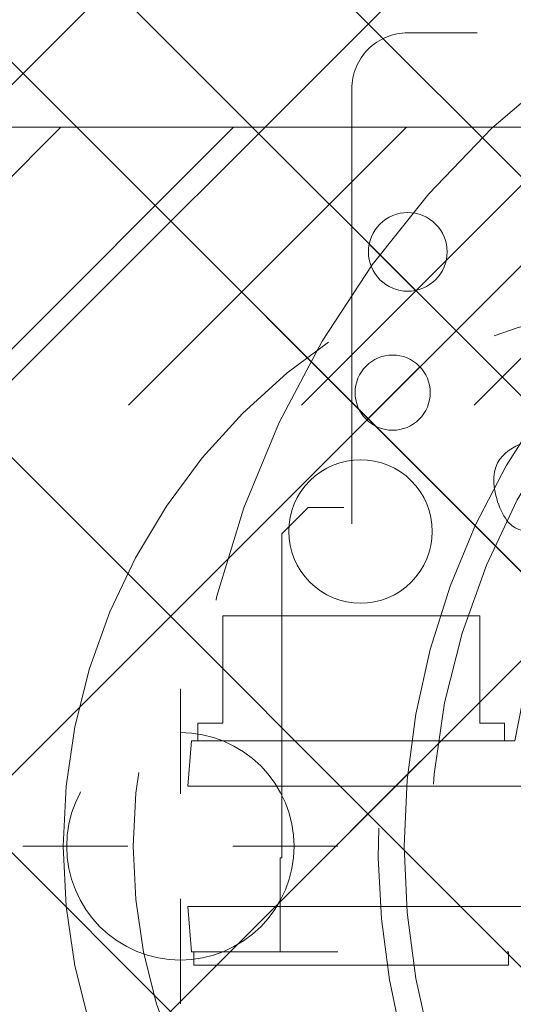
# Model space of a CAD drawing. Header units: inches. Extents: x -463 to -294, y -230 to 12.
# Tile 59 of 68: x -347.98 to -346.87, y 4.81 to 7.02. Entities that reach past the tile are written whole.
import ezdxf

# ---------------------------------------------------------------- set-up
doc = ezdxf.new("R2010")
doc.units = ezdxf.units.IN
doc.header["$LTSCALE"] = 32
doc.header["$MEASUREMENT"] = 0
doc.header["$PDMODE"] = 1
doc.header["$PDSIZE"] = -2
doc.linetypes.add('Dash Style-1', pattern=[0.083328, 0.041656, -0.041672])
for name, color, linetype, lineweight in [('DashLine', 7, 'Dash Style-1', 13), ('DashLineFill', 7, 'Dash Style-1', 13), ('Drawing', 7, 'Continuous', 18), ('Metal-DeskStructure', 7, 'Continuous', 13), ('None', 7, 'Continuous', 18), ('Wood_1-H', 7, 'Continuous', 13)]:
    doc.layers.add(name, color=color, linetype=linetype, lineweight=lineweight)
doc.layers.add('Electrical', color=1, linetype='Dash Style-1', lineweight=15, true_color=0xff0000)
pattern_1 = [(45, (0, 0), (-1.61301565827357, 1.935715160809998), []), (45, (-1.0608, 1.0608), (-0.4723460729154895, 0.4167612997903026), [])]

# ---------------------------------------------------------------- blocks, each defined once
blk = doc.blocks.new('1BRPFY-Leg_Plate (2D)')
at = {"layer": 'DashLineFill', "linetype": 'Continuous', "lineweight": 13}
h = blk.add_hatch(dxfattribs=at)
h.set_pattern_fill('Steel', color=253, style=0, pattern_type=2)
h.set_pattern_definition(pattern_1)
edge = h.paths.add_edge_path()
edge.add_arc((-1.704724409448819, -1.704724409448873), 0.125984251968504, 179.9999999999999, 269.9999999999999)
edge.add_line((-1.704724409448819, -1.830708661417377), (1.704724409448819, -1.830708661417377))
edge.add_arc((1.704724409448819, -1.704724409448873), 0.125984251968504, 270.0000000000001, 360.0000000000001)
edge.add_line((1.830708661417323, -1.704724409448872), (1.830708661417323, 1.704724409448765))
edge.add_arc((1.704724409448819, 1.704724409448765), 0.1259842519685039, 0, 90)
edge.add_line((1.704724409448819, 1.830708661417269), (-1.704724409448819, 1.830708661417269))
edge.add_arc((-1.704724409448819, 1.704724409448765), 0.1259842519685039, 90, 180)
edge.add_line((-1.830708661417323, 1.704724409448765), (-1.830708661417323, -1.704724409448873))
at = {"layer": 'DashLineFill', "flags": 128}
blk.add_lwpolyline([(-1.830708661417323, -1.704724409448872, 0.414213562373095), (-1.704724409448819, -1.830708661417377), (1.704724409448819, -1.830708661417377, 0.414213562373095), (1.830708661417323, -1.704724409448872), (1.830708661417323, 1.704724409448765, 0.414213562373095), (1.704724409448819, 1.830708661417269), (-1.704724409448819, 1.830708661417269, 0.414213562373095), (-1.830708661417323, 1.704724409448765)], format="xyb", close=True, dxfattribs=at)
blk = doc.blocks.new('1BRPX5-Util_Bkt_Sm-F (2D)')
at = {"layer": 'DashLineFill', "linetype": 'Continuous', "lineweight": 13}
h = blk.add_hatch(dxfattribs=at)
h.set_pattern_fill('Steel', color=253, style=0, pattern_type=2)
h.set_pattern_definition(pattern_1)
edge = h.paths.add_edge_path()
edge.add_line((-4.468503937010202, 4.413385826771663), (-3.12992125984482, 4.413385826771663))
edge.add_line((-3.12992125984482, 4.413385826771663), (-3.12992125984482, -1.854330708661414))
edge.add_line((-3.12992125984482, -1.854330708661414), (-4.468503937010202, -1.854330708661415))
edge.add_line((-4.468503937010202, -1.854330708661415), (-4.468503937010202, -1.988188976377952))
edge.add_line((-4.468503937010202, -1.988188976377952), (-2.421259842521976, -1.988188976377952))
edge.add_line((-2.421259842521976, -1.988188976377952), (-2.421259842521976, -2.366141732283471))
edge.add_arc((-2.303149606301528, -2.366141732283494), 0.1181102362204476, 179.9999999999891, 270.000000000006)
edge.add_line((-2.303149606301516, -2.484251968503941), (2.303149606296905, -2.484251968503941))
edge.add_arc((2.303149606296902, -2.366141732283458), 0.1181102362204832, 270.0000000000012, 359.9999999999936)
edge.add_line((2.421259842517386, -2.366141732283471), (2.421259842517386, -1.988188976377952))
edge.add_line((2.421259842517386, -1.988188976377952), (4.468503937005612, -1.988188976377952))
edge.add_line((4.468503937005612, -1.988188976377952), (4.468503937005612, -1.854330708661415))
edge.add_line((4.468503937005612, -1.854330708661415), (3.12992125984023, -1.854330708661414))
edge.add_line((3.12992125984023, -1.854330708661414), (3.12992125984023, 4.413385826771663))
edge.add_line((3.12992125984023, 4.413385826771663), (4.468503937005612, 4.413385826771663))
edge.add_line((4.468503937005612, 4.413385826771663), (4.468503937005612, 4.547244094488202))
edge.add_line((4.468503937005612, 4.547244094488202), (2.421259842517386, 4.547244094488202))
edge.add_line((2.421259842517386, 4.547244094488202), (2.421259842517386, 4.925196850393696))
edge.add_arc((2.303149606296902, 4.925196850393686), 0.1181102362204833, 5.365542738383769e-12, 89.99999999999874)
edge.add_line((2.303149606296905, 5.043307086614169), (-2.303149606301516, 5.043307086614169))
edge.add_arc((-2.303149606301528, 4.92519685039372), 0.1181102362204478, 89.99999999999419, 180.0000000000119)
edge.add_line((-2.421259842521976, 4.925196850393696), (-2.421259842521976, 4.547244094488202))
edge.add_line((-2.421259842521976, 4.547244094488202), (-4.468503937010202, 4.547244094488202))
edge.add_line((-4.468503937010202, 4.547244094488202), (-4.468503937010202, 4.413385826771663))
blk = doc.blocks.new('Slate-LegBrace (2D)')
at = {"layer": 'DashLineFill', "linetype": 'Continuous', "lineweight": 13}
h = blk.add_hatch(dxfattribs=at)
h.set_pattern_fill('Steel', color=253, style=0, pattern_type=2)
h.set_pattern_definition(pattern_1)
edge = h.paths.add_edge_path()
edge.add_line((-2.199587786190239, 0.1351515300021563), (-1.374775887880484, 0.1351515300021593))
edge.add_arc((3.636636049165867e-15, 0.01355418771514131), 1.380142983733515, 5.054592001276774, 174.9454079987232, ccw=False)
edge.add_line((1.374775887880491, 0.1351515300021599), (2.199718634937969, 0.1351515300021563))
edge.add_arc((6.542437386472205e-05, 0.01705725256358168), 2.202821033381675, 3.07312710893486, 176.9268728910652)
h = blk.add_hatch(dxfattribs=at)
h.set_pattern_fill('Steel', color=253, style=0, pattern_type=2)
h.set_pattern_definition(pattern_1)
edge = h.paths.add_edge_path()
edge.add_line((-2.191696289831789, 0.2375138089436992), (-1.463739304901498, 0.2375137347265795))
edge.add_arc((6.542437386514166e-05, 0.017041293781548), 1.480314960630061, 8.565281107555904, 171.4347188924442, ccw=False)
edge.add_line((1.463870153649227, 0.2375137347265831), (2.191827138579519, 0.2375138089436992))
edge.add_line((2.191827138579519, 0.2375138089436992), (2.19971863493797, 0.1351515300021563))
edge.add_line((2.19971863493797, 0.1351515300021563), (1.374775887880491, 0.1351515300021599))
edge.add_arc((3.356894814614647e-15, 0.01355418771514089), 1.380142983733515, 5.054592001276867, 174.9454079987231)
edge.add_line((-1.374775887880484, 0.1351515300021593), (-2.19958778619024, 0.1351515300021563))
edge.add_line((-2.19958778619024, 0.1351515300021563), (-2.191696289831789, 0.2375138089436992))
h = blk.add_hatch(dxfattribs=at)
h.set_pattern_fill('Steel', color=253, style=0, pattern_type=2)
h.set_pattern_definition(pattern_1)
h.paths.add_polyline_path([(-1.738774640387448, 0.9363963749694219), (-1.747067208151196, 0.9368037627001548), (-1.755279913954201, 0.9380220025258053), (-1.763333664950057, 0.940039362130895), (-1.771150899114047, 0.9428364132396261), (-1.778656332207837, 0.9463862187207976), (-1.785777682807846, 0.9506545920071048), (-1.79244636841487, 0.9556004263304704), (-1.798598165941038, 0.9611760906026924), (-1.80417383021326, 0.9673278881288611), (-1.809119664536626, 0.9739965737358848), (-1.813388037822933, 0.9811179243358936), (-1.816937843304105, 0.9886233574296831), (-1.819734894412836, 0.9964405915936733), (-1.821752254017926, 1.00449434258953), (-1.822970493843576, 1.012707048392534), (-1.823377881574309, 1.020999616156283), (-1.822970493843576, 1.029292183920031), (-1.821752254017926, 1.037504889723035), (-1.819734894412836, 1.045558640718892), (-1.816937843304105, 1.053375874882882), (-1.813388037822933, 1.060881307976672), (-1.809119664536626, 1.06800265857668), (-1.80417383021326, 1.074671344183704), (-1.798598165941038, 1.080823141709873), (-1.79244636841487, 1.086398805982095), (-1.785777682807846, 1.09134464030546), (-1.778656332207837, 1.095613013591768), (-1.771150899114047, 1.099162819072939), (-1.763333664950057, 1.10195987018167), (-1.755279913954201, 1.10397722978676), (-1.747067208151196, 1.10519546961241), (-1.738774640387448, 1.105602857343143), (-1.7304820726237, 1.10519546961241), (-1.722269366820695, 1.10397722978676), (-1.714215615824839, 1.10195987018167), (-1.706398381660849, 1.099162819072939), (-1.698892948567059, 1.095613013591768), (-1.69177159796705, 1.09134464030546), (-1.685102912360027, 1.086398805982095), (-1.678951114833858, 1.080823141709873), (-1.673375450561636, 1.074671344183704), (-1.66842961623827, 1.06800265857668), (-1.664161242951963, 1.060881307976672), (-1.660611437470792, 1.053375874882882), (-1.657814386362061, 1.045558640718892), (-1.655797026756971, 1.037504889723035), (-1.65457878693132, 1.029292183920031), (-1.654171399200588, 1.020999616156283), (-1.65457878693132, 1.012707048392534), (-1.655797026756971, 1.00449434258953), (-1.657814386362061, 0.9964405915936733), (-1.660611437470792, 0.9886233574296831), (-1.664161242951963, 0.9811179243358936), (-1.66842961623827, 0.9739965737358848), (-1.673375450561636, 0.9673278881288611), (-1.678951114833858, 0.9611760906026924), (-1.685102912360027, 0.9556004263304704), (-1.69177159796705, 0.9506545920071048), (-1.698892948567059, 0.9463862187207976), (-1.706398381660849, 0.9428364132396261), (-1.714215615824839, 0.940039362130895), (-1.722269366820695, 0.9380220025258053), (-1.7304820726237, 0.9368037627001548)])
h = blk.add_hatch(dxfattribs=at)
h.set_pattern_fill('Steel', color=253, style=0, pattern_type=2)
h.set_pattern_definition(pattern_1)
h.paths.add_polyline_path([(-2.186309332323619, -0.2676096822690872), (-2.186309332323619, -0.2375137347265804), (-1.992015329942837, -0.2375137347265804), (-1.992015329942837, -0.02575645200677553), (-1.988265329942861, -0.02575645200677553), (-1.988265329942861, 0.7034311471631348), (-1.929210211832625, 0.762486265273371), (-1.734820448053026, 0.762486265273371), (-1.67576532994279, 0.7034311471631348), (-1.67576532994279, -0.02575645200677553), (-1.672015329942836, -0.02575645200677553), (-1.672015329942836, -0.2375137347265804), (-1.477721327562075, -0.2375137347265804), (-1.477721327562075, -0.2676096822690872)])
h = blk.add_hatch(dxfattribs=at)
h.set_pattern_fill('Steel', color=253, style=0, pattern_type=2)
h.set_pattern_definition(pattern_1)
h.paths.add_polyline_path([(-2.177118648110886, 0.237513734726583), (-2.177118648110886, 0.2775137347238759), (-2.1211904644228, 0.2775137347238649), (-2.1211904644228, 0.5187637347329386), (-1.542840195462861, 0.5187637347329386), (-1.542840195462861, 0.2775137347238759), (-1.486912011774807, 0.2775137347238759), (-1.486912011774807, 0.237513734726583)])
h = blk.add_hatch(dxfattribs=at)
h.set_pattern_fill('Steel', color=253, style=0, pattern_type=2)
h.set_pattern_definition(pattern_1)
edge = h.paths.add_edge_path()
edge.add_line((-2.199587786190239, -0.1351515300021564), (-1.374775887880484, -0.1351515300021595))
edge.add_arc((3.636636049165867e-15, -0.01355418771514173), 1.380142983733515, 185.0545920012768, 354.9454079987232)
edge.add_line((1.374775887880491, -0.13515153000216), (2.199718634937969, -0.1351515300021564))
edge.add_arc((6.54243738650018e-05, -0.01705725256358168), 2.202821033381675, 183.0731271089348, 356.92687289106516, ccw=False)
h = blk.add_hatch(dxfattribs=at)
h.set_pattern_fill('Steel', color=253, style=0, pattern_type=2)
h.set_pattern_definition(pattern_1)
edge = h.paths.add_edge_path()
edge.add_line((2.191696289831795, -0.2375138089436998), (1.463739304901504, -0.2375137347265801))
edge.add_arc((-6.542437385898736e-05, -0.01704129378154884), 1.480314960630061, 188.5652811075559, 351.4347188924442, ccw=False)
edge.add_line((-1.463870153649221, -0.2375137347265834), (-2.191827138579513, -0.2375138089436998))
edge.add_line((-2.191827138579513, -0.2375138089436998), (-2.199718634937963, -0.1351515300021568))
edge.add_line((-2.199718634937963, -0.1351515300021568), (-1.374775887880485, -0.1351515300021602))
edge.add_arc((2.937282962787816e-15, -0.01355418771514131), 1.380142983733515, 185.0545920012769, 354.9454079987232)
edge.add_line((1.37477588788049, -0.1351515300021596), (2.199587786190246, -0.1351515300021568))
edge.add_line((2.199587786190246, -0.1351515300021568), (2.191696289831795, -0.2375138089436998))
at = {"layer": 'DashLineFill', "flags": 128}
for points in [[(-2.199587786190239, 0.1351515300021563), (-1.374775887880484, 0.1351515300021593, -0.9154551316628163), (1.374775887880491, 0.1351515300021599), (2.199718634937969, 0.1351515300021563, 0.9477524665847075)], [(-2.191696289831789, 0.2375138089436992), (-1.463739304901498, 0.2375137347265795, -0.8606629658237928), (1.463870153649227, 0.2375137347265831), (2.191827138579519, 0.2375138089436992), (2.19971863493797, 0.1351515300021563), (1.374775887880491, 0.1351515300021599, 0.9154551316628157), (-1.374775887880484, 0.1351515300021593), (-2.19958778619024, 0.1351515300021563)], [(2.191696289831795, -0.2375138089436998), (1.463739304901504, -0.2375137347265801, -0.860662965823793), (-1.463870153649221, -0.2375137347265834), (-2.191827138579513, -0.2375138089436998), (-2.199718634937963, -0.1351515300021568), (-1.374775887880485, -0.1351515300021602, 0.9154551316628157), (1.37477588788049, -0.1351515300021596), (2.199587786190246, -0.1351515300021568)], [(-2.199587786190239, -0.1351515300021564), (-1.374775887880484, -0.1351515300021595, 0.9154551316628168), (1.374775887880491, -0.13515153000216), (2.199718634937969, -0.1351515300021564, -0.9477524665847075)]]:
    blk.add_lwpolyline(points, format="xyb", close=True, dxfattribs=at)
for points in [[(-1.738774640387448, 0.9363963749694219), (-1.747067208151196, 0.9368037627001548), (-1.755279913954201, 0.9380220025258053), (-1.763333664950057, 0.940039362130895), (-1.771150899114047, 0.9428364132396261), (-1.778656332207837, 0.9463862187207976), (-1.785777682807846, 0.9506545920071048), (-1.79244636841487, 0.9556004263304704), (-1.798598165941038, 0.9611760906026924), (-1.80417383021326, 0.9673278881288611), (-1.809119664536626, 0.9739965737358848), (-1.813388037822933, 0.9811179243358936), (-1.816937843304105, 0.9886233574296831), (-1.819734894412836, 0.9964405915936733), (-1.821752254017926, 1.00449434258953), (-1.822970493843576, 1.012707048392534), (-1.823377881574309, 1.020999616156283), (-1.822970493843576, 1.029292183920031), (-1.821752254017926, 1.037504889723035), (-1.819734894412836, 1.045558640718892), (-1.816937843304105, 1.053375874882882), (-1.813388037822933, 1.060881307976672), (-1.809119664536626, 1.06800265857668), (-1.80417383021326, 1.074671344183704), (-1.798598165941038, 1.080823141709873), (-1.79244636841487, 1.086398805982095), (-1.785777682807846, 1.09134464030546), (-1.778656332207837, 1.095613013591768), (-1.771150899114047, 1.099162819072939), (-1.763333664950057, 1.10195987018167), (-1.755279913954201, 1.10397722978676), (-1.747067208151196, 1.10519546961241), (-1.738774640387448, 1.105602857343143), (-1.7304820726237, 1.10519546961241), (-1.722269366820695, 1.10397722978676), (-1.714215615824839, 1.10195987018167), (-1.706398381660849, 1.099162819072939), (-1.698892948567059, 1.095613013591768), (-1.69177159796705, 1.09134464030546), (-1.685102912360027, 1.086398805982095), (-1.678951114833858, 1.080823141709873), (-1.673375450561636, 1.074671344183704), (-1.66842961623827, 1.06800265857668), (-1.664161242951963, 1.060881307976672), (-1.660611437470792, 1.053375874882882), (-1.657814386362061, 1.045558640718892), (-1.655797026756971, 1.037504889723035), (-1.65457878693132, 1.029292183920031), (-1.654171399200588, 1.020999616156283), (-1.65457878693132, 1.012707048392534), (-1.655797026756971, 1.00449434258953), (-1.657814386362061, 0.9964405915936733), (-1.660611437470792, 0.9886233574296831), (-1.664161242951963, 0.9811179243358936), (-1.66842961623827, 0.9739965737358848), (-1.673375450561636, 0.9673278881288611), (-1.678951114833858, 0.9611760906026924), (-1.685102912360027, 0.9556004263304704), (-1.69177159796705, 0.9506545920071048), (-1.698892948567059, 0.9463862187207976), (-1.706398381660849, 0.9428364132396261), (-1.714215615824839, 0.940039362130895), (-1.722269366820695, 0.9380220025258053), (-1.7304820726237, 0.9368037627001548)], [(-2.186309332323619, -0.2676096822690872), (-2.186309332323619, -0.2375137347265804), (-1.992015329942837, -0.2375137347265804), (-1.992015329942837, -0.02575645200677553), (-1.988265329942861, -0.02575645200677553), (-1.988265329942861, 0.7034311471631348), (-1.929210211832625, 0.762486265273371), (-1.734820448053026, 0.762486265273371), (-1.67576532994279, 0.7034311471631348), (-1.67576532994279, -0.02575645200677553), (-1.672015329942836, -0.02575645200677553), (-1.672015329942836, -0.2375137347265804), (-1.477721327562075, -0.2375137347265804), (-1.477721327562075, -0.2676096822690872)], [(-2.177118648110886, 0.237513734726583), (-2.177118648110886, 0.2775137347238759), (-2.1211904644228, 0.2775137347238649), (-2.1211904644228, 0.5187637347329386), (-1.542840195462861, 0.5187637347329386), (-1.542840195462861, 0.2775137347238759), (-1.486912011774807, 0.2775137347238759), (-1.486912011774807, 0.237513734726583)]]:
    blk.add_lwpolyline(points, close=True, dxfattribs=at)
blk = doc.blocks.new('TLLegSleeve (2D)')
at = {"layer": 'DashLineFill', "linetype": 'Continuous', "lineweight": 13}
h = blk.add_hatch(dxfattribs=at)
h.set_pattern_fill('Steel', color=253, style=0, pattern_type=2)
h.set_pattern_definition(pattern_1)
edge = h.paths.add_edge_path()
edge.add_line((1.08267716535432, 1.402343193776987), (1.08267716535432, 2.913385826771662))
edge.add_arc((-1.707523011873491e-13, 2.913385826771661), 1.08267716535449, 4.479377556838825e-14, 180)
edge.add_line((-1.082677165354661, 2.913385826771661), (-1.08267716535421, 1.402343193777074))
edge.add_arc((-1.332267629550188e-15, 2.886579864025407e-15), 1.771653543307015, 127.6698869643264, 412.330113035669)
edge.add_line((1.08267716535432, 1.402343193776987), (1.08267716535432, 1.402343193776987))
edge = h.paths.add_edge_path()
edge.add_arc((1.665334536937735e-15, 2.91338582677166), 0.7480314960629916, 180, 360)
edge.add_arc((1.665334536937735e-15, 2.91338582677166), 0.7480314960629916, 9.54166404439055e-15, 180)
edge.add_line((-0.7480314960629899, 2.91338582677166), (-0.7480314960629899, 2.91338582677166))
edge = h.paths.add_edge_path()
edge.add_arc((-1.723066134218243e-13, 5.70119602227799e-16), 1.437007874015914, 180, 360)
edge.add_arc((-1.723066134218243e-13, 9.149983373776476e-17), 1.437007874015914, 9.541664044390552e-15, 180)
edge.add_line((-1.437007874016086, 3.308097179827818e-16), (-1.437007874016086, 3.308097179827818e-16))
at = {"layer": 'DashLine', "color": 8, "flags": 128}
blk.add_lwpolyline([(1.653543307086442, 1.118599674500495e-14), (1.645581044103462, -0.1620755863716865), (1.621770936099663, -0.3225902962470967), (1.582342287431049, -0.4799982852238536), (1.527674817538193, -0.6327836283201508), (1.45829500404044, -0.7794749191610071), (1.374871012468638, -0.9186594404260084), (1.278206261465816, -1.048996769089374), (1.169231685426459, -1.169231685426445), (1.048996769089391, -1.278206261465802), (0.918659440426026, -1.374871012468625), (0.7794749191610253, -1.458295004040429), (0.6327836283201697, -1.527674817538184), (0.4799982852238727, -1.582342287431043), (0.3225902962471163, -1.621770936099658), (0.1620755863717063, -1.645581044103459), (8.723964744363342e-15, -1.653543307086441), (-0.162075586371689, -1.645581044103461), (-0.3225902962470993, -1.621770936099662), (-0.4799982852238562, -1.582342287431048), (-0.6327836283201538, -1.527674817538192), (-0.7794749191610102, -1.458295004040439), (-0.9186594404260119, -1.374871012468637), (-1.048996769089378, -1.278206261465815), (-1.169231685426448, -1.169231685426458), (-1.278206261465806, -1.048996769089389), (-1.374871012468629, -0.9186594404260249), (-1.458295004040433, -0.7794749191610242), (-1.527674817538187, -0.6327836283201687), (-1.582342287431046, -0.4799982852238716), (-1.621770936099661, -0.3225902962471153), (-1.645581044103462, -0.1620755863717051), (-1.653543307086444, -7.741682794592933e-15), (-1.645581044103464, 0.1620755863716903), (-1.621770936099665, 0.3225902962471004), (-1.582342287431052, 0.4799982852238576), (-1.527674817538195, 0.6327836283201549), (-1.458295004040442, 0.7794749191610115), (-1.37487101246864, 0.918659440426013), (-1.278206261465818, 1.048996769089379), (-1.169231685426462, 1.169231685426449), (-1.048996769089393, 1.278206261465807), (-0.9186594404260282, 1.37487101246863), (-0.7794749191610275, 1.458295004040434), (-0.6327836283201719, 1.527674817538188), (-0.479998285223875, 1.582342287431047), (-0.3225902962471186, 1.621770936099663), (-0.1620755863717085, 1.645581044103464), (-1.096189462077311e-14, 1.653543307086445), (0.1620755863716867, 1.645581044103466), (0.3225902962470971, 1.621770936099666), (0.479998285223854, 1.582342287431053), (0.6327836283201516, 1.527674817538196), (0.7794749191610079, 1.458295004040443), (0.9186594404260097, 1.374871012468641), (1.048996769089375, 1.278206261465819), (1.169231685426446, 1.169231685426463), (1.278206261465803, 1.048996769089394), (1.374871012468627, 0.9186594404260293), (1.458295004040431, 0.7794749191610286), (1.527674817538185, 0.6327836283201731), (1.582342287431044, 0.4799982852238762), (1.621770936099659, 0.3225902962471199), (1.64558104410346, 0.1620755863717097)], close=True, dxfattribs=at)
at = {"layer": 'DashLineFill', "flags": 128}
blk.add_lwpolyline([(1.08267716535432, 1.402343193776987), (1.08267716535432, 2.913385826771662, 0.9999999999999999), (-1.082677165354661, 2.913385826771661), (-1.08267716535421, 1.402343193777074, 2.931618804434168), (1.08267716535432, 1.402343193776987)], format="xyb", close=True, dxfattribs=at)
blk = doc.blocks.new('Group-24')
at = {"layer": 'Wood_1-H'}
for points in [[(12.57475282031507, 20.99519003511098), (12.65502806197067, 21.12119692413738)], [(12.65502806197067, 21.12119692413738), (12.57475282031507, 20.99519003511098)], [(12.65502806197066, 21.12119692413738), (12.57475282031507, 20.99519003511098)], [(12.57475282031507, 20.99519003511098), (12.65502806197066, 21.12119692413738)], [(12.50576527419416, 20.86266619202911), (12.57475282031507, 20.99519003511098)], [(12.57475282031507, 20.99519003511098), (12.50576527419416, 20.86266619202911)], [(12.57475282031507, 20.99519003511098), (12.50576527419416, 20.86266619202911)], [(12.50576527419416, 20.86266619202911), (12.57475282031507, 20.99519003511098)], [(12.44859046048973, 20.7246339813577), (12.50576527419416, 20.86266619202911)], [(12.50576527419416, 20.86266619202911), (12.44859046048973, 20.7246339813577)], [(12.50576527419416, 20.86266619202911), (12.44859046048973, 20.7246339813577)], [(12.44859046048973, 20.7246339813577), (12.50576527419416, 20.86266619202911)], [(12.40366351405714, 20.58214391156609), (12.44859046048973, 20.7246339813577)], [(12.44859046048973, 20.7246339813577), (12.40366351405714, 20.58214391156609)], [(12.44859046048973, 20.7246339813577), (12.40366351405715, 20.58214391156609)], [(12.40366351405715, 20.58214391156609), (12.44859046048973, 20.7246339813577)], [(12.3713263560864, 20.43628041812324), (12.40366351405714, 20.58214391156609)], [(12.40366351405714, 20.58214391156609), (12.3713263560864, 20.43628041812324)], [(12.40366351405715, 20.58214391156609), (12.37132635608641, 20.43628041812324)], [(12.37132635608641, 20.43628041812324), (12.40366351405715, 20.58214391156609)], [(12.3518250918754, 20.28815361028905), (12.3713263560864, 20.43628041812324)], [(12.3713263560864, 20.43628041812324), (12.3518250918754, 20.28815361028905)], [(12.37132635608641, 20.43628041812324), (12.35182509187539, 20.28815361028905)], [(12.35182509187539, 20.28815361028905), (12.37132635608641, 20.43628041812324)], [(12.3713263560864, 20.43628041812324)], [(12.34530813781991, 20.13889082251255), (12.3518250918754, 20.28815361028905)], [(12.3518250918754, 20.28815361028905), (12.34530813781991, 20.13889082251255)], [(12.35182509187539, 20.28815361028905), (12.34530813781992, 20.13889082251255)], [(12.34530813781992, 20.13889082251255), (12.35182509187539, 20.28815361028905)], [(12.34530813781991, 20.13889082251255)], [(12.34530813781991, 20.13889082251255)], [(12.3518250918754, 19.98962803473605), (12.34530813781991, 20.13889082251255)], [(12.34530813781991, 20.13889082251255), (12.3518250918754, 19.98962803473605)], [(12.34530813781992, 20.13889082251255), (12.35182509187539, 19.98962803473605)], [(12.35182509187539, 19.98962803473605), (12.34530813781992, 20.13889082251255)], [(12.3713263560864, 19.84150122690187), (12.3518250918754, 19.98962803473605)], [(12.3518250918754, 19.98962803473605), (12.3713263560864, 19.84150122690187)], [(12.35182509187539, 19.98962803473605), (12.37132635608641, 19.84150122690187)], [(12.37132635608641, 19.84150122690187), (12.35182509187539, 19.98962803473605)], [(12.40366351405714, 19.69563773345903), (12.3713263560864, 19.84150122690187)], [(12.3713263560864, 19.84150122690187), (12.40366351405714, 19.69563773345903)], [(12.37132635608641, 19.84150122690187), (12.40366351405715, 19.69563773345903)], [(12.40366351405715, 19.69563773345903), (12.37132635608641, 19.84150122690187)]]:
    blk.add_lwpolyline(points, dxfattribs=at)
at = {"layer": 'Wood_1-H', "color": 7}
for name in ['1BRPX5-Util_Bkt_Sm-F (2D)', 'TLLegSleeve (2D)', 'Slate-LegBrace (2D)', '1BRPFY-Leg_Plate (2D)']:
    blk.add_blockref(name, (14.05790656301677, 20.13889082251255), dxfattribs=at)
blk = doc.blocks.new('Group-27')
at = {"layer": 'Metal-DeskStructure', "color": 7, "flags": 128}
blk.add_lwpolyline([(0.8051100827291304, 0.3242076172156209), (0.6569804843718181, -0.1001143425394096), (0.9545622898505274, -0.1001143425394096)], close=True, dxfattribs=at)
at = {"layer": 'Metal-DeskStructure', "color": 7}
blk.add_open_spline([(1.174112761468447, -0.3918349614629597), (1.184693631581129, -0.4210075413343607), (1.168822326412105, -0.4369198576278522), (1.14501536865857, -0.439571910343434), (1.104014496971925, -0.439571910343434), (1.078886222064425, -0.4369198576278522), (1.066982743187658, -0.4329417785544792), (1.060369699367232, -0.4236595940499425), (1.057724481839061, -0.4170294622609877), (1.021353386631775, -0.3010040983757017), (0.9849822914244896, -0.1849787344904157), (0.807093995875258, -0.1849787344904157), (0.6292057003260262, -0.1849787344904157), (0.5941572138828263, -0.2996780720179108), (0.5591087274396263, -0.4143774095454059), (0.5564635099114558, -0.4210075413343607), (0.5498504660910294, -0.4302897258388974), (0.5379469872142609, -0.4369198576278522), (0.5141400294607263, -0.439571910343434), (0.477108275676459, -0.439571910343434), (0.4519787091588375, -0.4355938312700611), (0.4427204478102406, -0.4249856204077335), (0.4427204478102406, -0.4050952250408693), (0.4480108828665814, -0.3905089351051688), (0.5915119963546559, 0.0006630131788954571), (0.7350131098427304, 0.3918349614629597), (0.7376583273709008, 0.3971390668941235), (0.7469165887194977, 0.4037691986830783), (0.7627866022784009, 0.4077472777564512), (0.789238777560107, 0.4090720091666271), (0.8302396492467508, 0.4090720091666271), (0.8580131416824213, 0.4077472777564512), (0.8752070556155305, 0.4037691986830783), (0.8844653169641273, 0.3971390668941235), (0.8871105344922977, 0.3918349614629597), (1.030611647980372, 0), (1.174112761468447, -0.3918349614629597)], degree=2, knots=[0, 0, 0, 0.01595318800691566, 0.02392978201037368, 0.03190637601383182, 0.03938443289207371, 0.04686248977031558, 0.05434054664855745, 0.06181860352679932, 0.06181860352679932, 0.1891978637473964, 0.1891978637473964, 0.3755520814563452, 0.3755520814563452, 0.5011946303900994, 0.5011946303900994, 0.5086726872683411, 0.5161507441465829, 0.5236288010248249, 0.5311068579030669, 0.5385854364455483, 0.5460640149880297, 0.5535425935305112, 0.5610211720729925, 0.5610211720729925, 0.7618481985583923, 0.7618481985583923, 0.7647050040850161, 0.7675618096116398, 0.7704186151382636, 0.7732754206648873, 0.7763226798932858, 0.7793699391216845, 0.7824171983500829, 0.7854644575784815, 0.7854644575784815, 1, 1, 1], dxfattribs=at)
blk = doc.blocks.new('TL14_lower_leg (2D)')
at = {"layer": 'DashLine', "flags": 128}
for points in [[(-1.777195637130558e-14, 1.377952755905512), (0.1350629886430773, 1.371317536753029), (0.2688252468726, 1.351475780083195), (0.3999985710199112, 1.318618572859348), (0.5273196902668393, 1.27306234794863), (0.649562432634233, 1.215245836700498), (0.7655495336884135, 1.14572584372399), (0.8741639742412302, 1.065171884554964), (0.9743597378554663, 0.9743597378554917), (1.065171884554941, 0.8741639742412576), (1.14572584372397, 0.7655495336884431), (1.215245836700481, 0.6495624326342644), (1.273062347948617, 0.5273196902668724), (1.318618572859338, 0.3999985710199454), (1.351475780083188, 0.2688252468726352), (1.371317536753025, 0.1350629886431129), (1.377952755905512, 1.783045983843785e-14), (1.371317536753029, -0.1350629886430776), (1.351475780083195, -0.2688252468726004), (1.318618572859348, -0.3999985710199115), (1.27306234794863, -0.5273196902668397), (1.215245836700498, -0.6495624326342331), (1.145725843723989, -0.7655495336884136), (1.065171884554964, -0.8741639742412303), (0.9743597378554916, -0.9743597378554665), (0.8741639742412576, -1.065171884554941), (0.7655495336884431, -1.14572584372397), (0.6495624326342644, -1.215245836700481), (0.5273196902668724, -1.273062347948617), (0.3999985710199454, -1.318618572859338), (0.2688252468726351, -1.351475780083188), (0.135062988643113, -1.371317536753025), (1.777195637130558e-14, -1.377952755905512), (-0.1350629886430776, -1.371317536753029), (-0.2688252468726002, -1.351475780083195), (-0.3999985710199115, -1.318618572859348), (-0.5273196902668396, -1.27306234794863), (-0.6495624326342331, -1.215245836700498), (-0.7655495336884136, -1.14572584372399), (-0.8741639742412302, -1.065171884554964), (-0.9743597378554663, -0.9743597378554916), (-1.065171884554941, -0.8741639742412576), (-1.14572584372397, -0.7655495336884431), (-1.215245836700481, -0.6495624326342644), (-1.273062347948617, -0.5273196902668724), (-1.318618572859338, -0.3999985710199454), (-1.351475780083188, -0.2688252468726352), (-1.371317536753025, -0.1350629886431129), (-1.377952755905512, -1.783045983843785e-14), (-1.371317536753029, 0.1350629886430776), (-1.351475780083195, 0.2688252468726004), (-1.318618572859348, 0.3999985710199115), (-1.27306234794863, 0.5273196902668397), (-1.215245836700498, 0.6495624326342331), (-1.145725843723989, 0.7655495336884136), (-1.065171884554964, 0.8741639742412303), (-0.9743597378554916, 0.9743597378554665), (-0.8741639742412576, 1.065171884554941), (-0.7655495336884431, 1.14572584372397), (-0.6495624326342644, 1.215245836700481), (-0.5273196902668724, 1.273062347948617), (-0.3999985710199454, 1.318618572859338), (-0.2688252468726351, 1.351475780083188), (-0.135062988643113, 1.371317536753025)], [(0.7086614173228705, 0.8700787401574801), (0.7244830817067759, 0.8693014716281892), (0.7401523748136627, 0.8669771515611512), (0.7555183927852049, 0.8631281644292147), (0.7704331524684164, 0.8577915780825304), (0.784753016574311, 0.8510187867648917), (0.7983400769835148, 0.8428750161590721), (0.8110634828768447, 0.8334386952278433), (0.8228007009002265, 0.8228007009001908), (0.8334386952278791, 0.8110634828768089), (0.842875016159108, 0.7983400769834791), (0.8510187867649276, 0.7847530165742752), (0.8577915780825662, 0.7704331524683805), (0.8631281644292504, 0.7555183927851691), (0.866977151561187, 0.740152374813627), (0.8693014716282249, 0.72448308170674), (0.870078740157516, 0.7086614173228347), (0.8693014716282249, 0.6928397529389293), (0.866977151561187, 0.6771704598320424), (0.8631281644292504, 0.6618044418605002), (0.8577915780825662, 0.6468896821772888), (0.8510187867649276, 0.6325698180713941), (0.842875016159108, 0.6189827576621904), (0.8334386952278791, 0.6062593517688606), (0.8228007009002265, 0.5945221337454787), (0.8110634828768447, 0.5838841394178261), (0.7983400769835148, 0.5744478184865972), (0.784753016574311, 0.5663040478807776), (0.7704331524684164, 0.559531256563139), (0.7555183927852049, 0.5541946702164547), (0.7401523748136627, 0.5503456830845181), (0.7244830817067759, 0.5480213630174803), (0.7086614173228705, 0.5472440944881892), (0.6928397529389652, 0.5480213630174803), (0.6771704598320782, 0.5503456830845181), (0.6618044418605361, 0.5541946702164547), (0.6468896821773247, 0.559531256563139), (0.63256981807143, 0.5663040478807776), (0.6189827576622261, 0.5744478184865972), (0.6062593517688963, 0.5838841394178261), (0.5945221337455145, 0.5945221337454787), (0.5838841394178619, 0.6062593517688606), (0.5744478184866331, 0.6189827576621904), (0.5663040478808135, 0.6325698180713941), (0.5595312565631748, 0.6468896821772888), (0.5541946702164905, 0.6618044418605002), (0.5503456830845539, 0.6771704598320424), (0.548021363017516, 0.6928397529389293), (0.5472440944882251, 0.7086614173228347), (0.548021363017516, 0.72448308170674), (0.5503456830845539, 0.740152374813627), (0.5541946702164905, 0.7555183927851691), (0.5595312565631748, 0.7704331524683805), (0.5663040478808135, 0.7847530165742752), (0.5744478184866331, 0.7983400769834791), (0.5838841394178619, 0.8110634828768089), (0.5945221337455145, 0.8228007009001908), (0.6062593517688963, 0.8334386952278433), (0.6189827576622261, 0.8428750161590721), (0.63256981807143, 0.8510187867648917), (0.6468896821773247, 0.8577915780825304), (0.6618044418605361, 0.8631281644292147), (0.6771704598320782, 0.8669771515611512), (0.6928397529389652, 0.8693014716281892)]]:
    blk.add_lwpolyline(points, close=True, dxfattribs=at)
at = {"layer": 'Metal-DeskStructure', "color": 7}
blk.add_blockref('Group-27', (0, 0), dxfattribs=at)
blk = doc.blocks.new('Group-28')
at = {"layer": 'DashLineFill', "linetype": 'Continuous', "lineweight": 13}
h = blk.add_hatch(dxfattribs=at)
h.set_pattern_fill('Steel', color=253, style=0, pattern_type=2)
h.set_pattern_definition(pattern_1)
h.paths.add_polyline_path([(-2.066929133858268, 1.397637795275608), (2.066929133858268, 1.397637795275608), (2.066929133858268, 0.1377952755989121), (2.106299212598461, 0.1377952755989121), (2.106299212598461, -0.1377952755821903), (2.066929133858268, -0.1377952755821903), (2.066929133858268, -5.275590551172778), (2.106299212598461, -5.275590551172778), (2.106299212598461, -5.55118110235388), (2.066929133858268, -5.55118110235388), (2.066929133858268, -5.82677165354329), (-2.066929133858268, -5.82677165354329), (-2.066929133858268, -5.55118110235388), (-2.106299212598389, -5.55118110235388), (-2.106299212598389, -5.275590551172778), (-2.066929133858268, -5.275590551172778), (-2.066929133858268, -0.1377952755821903), (-2.106299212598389, -0.1377952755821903), (-2.106299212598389, 0.1377952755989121), (-2.066929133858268, 0.1377952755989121)])
blk = doc.blocks.new('TL14_upper_leg (2D)')
at = {"layer": 'DashLine', "flags": 128}
blk.add_lwpolyline([(0, 1.22047244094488), (0.1196272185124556, 1.214595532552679), (0.2381023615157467, 1.197021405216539), (0.3542844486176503, 1.167919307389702), (0.4670545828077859, 1.127569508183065), (0.5753267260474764, 1.076360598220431), (0.6780581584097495, 1.01478574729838), (0.7742595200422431, 0.9434379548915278), (0.8630043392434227, 0.8630043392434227), (0.9434379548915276, 0.7742595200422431), (1.01478574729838, 0.6780581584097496), (1.076360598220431, 0.5753267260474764), (1.127569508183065, 0.467054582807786), (1.167919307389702, 0.3542844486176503), (1.197021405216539, 0.2381023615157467), (1.214595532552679, 0.1196272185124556), (1.22047244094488, 7.47323834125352e-17), (1.214595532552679, -0.1196272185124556), (1.197021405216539, -0.2381023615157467), (1.167919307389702, -0.3542844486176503), (1.127569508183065, -0.467054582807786), (1.076360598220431, -0.5753267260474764), (1.01478574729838, -0.6780581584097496), (0.9434379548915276, -0.7742595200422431), (0.8630043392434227, -0.8630043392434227), (0.7742595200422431, -0.9434379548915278), (0.6780581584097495, -1.01478574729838), (0.5753267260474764, -1.076360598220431), (0.4670545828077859, -1.127569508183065), (0.3542844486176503, -1.167919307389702), (0.2381023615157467, -1.197021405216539), (0.1196272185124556, -1.214595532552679), (0, -1.22047244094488), (-0.1196272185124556, -1.214595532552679), (-0.2381023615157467, -1.197021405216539), (-0.3542844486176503, -1.167919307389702), (-0.4670545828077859, -1.127569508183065), (-0.5753267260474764, -1.076360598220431), (-0.6780581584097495, -1.01478574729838), (-0.7742595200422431, -0.9434379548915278), (-0.8630043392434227, -0.8630043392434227), (-0.9434379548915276, -0.7742595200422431), (-1.01478574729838, -0.6780581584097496), (-1.076360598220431, -0.5753267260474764), (-1.127569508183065, -0.467054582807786), (-1.167919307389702, -0.3542844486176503), (-1.197021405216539, -0.2381023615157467), (-1.214595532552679, -0.1196272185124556), (-1.22047244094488, 7.47323834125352e-17), (-1.214595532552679, 0.1196272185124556), (-1.197021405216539, 0.2381023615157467), (-1.167919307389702, 0.3542844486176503), (-1.127569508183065, 0.467054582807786), (-1.076360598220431, 0.5753267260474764), (-1.01478574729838, 0.6780581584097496), (-0.9434379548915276, 0.7742595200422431), (-0.8630043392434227, 0.8630043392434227), (-0.7742595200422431, 0.9434379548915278), (-0.6780581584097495, 1.01478574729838), (-0.5753267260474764, 1.076360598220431), (-0.4670545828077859, 1.127569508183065), (-0.3542844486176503, 1.167919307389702), (-0.2381023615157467, 1.197021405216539), (-0.1196272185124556, 1.214595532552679)], close=True, dxfattribs=at)
at = {"layer": 'DashLine', "color": 7}
blk.add_blockref('Group-28', (0, 0), dxfattribs=at)
blk = doc.blocks.new('Group-31')
at = {"layer": 'DashLine'}
for p, q in [((0, 0.1181102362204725), (0, 0.3543307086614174)), ((-0.1181102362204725, 0), (-0.3543307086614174, 0)), ((0.1181102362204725, 0), (0.3543307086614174, 0)), ((0, -0.1181102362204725), (0, -0.3543307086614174))]:
    blk.add_line(p, q, dxfattribs=at)
at = {"layer": 'DashLine', "flags": 128}
blk.add_lwpolyline([(-0.2559055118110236, 1.780109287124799e-14), (-0.2546732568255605, 0.02508312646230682), (-0.2509883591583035, 0.04992468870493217), (-0.2448863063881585, 0.07428544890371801), (-0.2364258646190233, 0.09793079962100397), (-0.2256885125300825, 0.120633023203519), (-0.2127776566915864, 0.1421734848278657), (-0.1978176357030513, 0.1623447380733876), (-0.1809525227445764, 0.1809525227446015), (-0.1623447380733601, 0.1978176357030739), (-0.1421734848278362, 0.2127776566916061), (-0.1206330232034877, 0.2256885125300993), (-0.09793079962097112, 0.2364258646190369), (-0.07428544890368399, 0.2448863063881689), (-0.04992468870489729, 0.2509883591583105), (-0.02508312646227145, 0.254673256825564), (1.786716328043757e-14, 0.2559055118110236), (0.02508312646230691, 0.2546732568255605), (0.04992468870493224, 0.2509883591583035), (0.07428544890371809, 0.2448863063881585), (0.09793079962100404, 0.2364258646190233), (0.1206330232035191, 0.2256885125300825), (0.1421734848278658, 0.2127776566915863), (0.1623447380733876, 0.1978176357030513), (0.1809525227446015, 0.1809525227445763), (0.1978176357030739, 0.1623447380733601), (0.2127776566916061, 0.1421734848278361), (0.2256885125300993, 0.1206330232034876), (0.2364258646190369, 0.09793079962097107), (0.2448863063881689, 0.07428544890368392), (0.2509883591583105, 0.04992468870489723), (0.254673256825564, 0.02508312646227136), (0.2559055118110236, -1.785791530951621e-14), (0.2546732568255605, -0.02508312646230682), (0.2509883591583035, -0.04992468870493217), (0.2448863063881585, -0.07428544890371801), (0.2364258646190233, -0.09793079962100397), (0.2256885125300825, -0.120633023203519), (0.2127776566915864, -0.1421734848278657), (0.1978176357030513, -0.1623447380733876), (0.1809525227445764, -0.1809525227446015), (0.1623447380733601, -0.1978176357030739), (0.1421734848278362, -0.2127776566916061), (0.1206330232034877, -0.2256885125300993), (0.09793079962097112, -0.2364258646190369), (0.07428544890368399, -0.2448863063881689), (0.04992468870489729, -0.2509883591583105), (0.02508312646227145, -0.254673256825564), (-1.777195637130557e-14, -0.2559055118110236), (-0.02508312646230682, -0.2546732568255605), (-0.04992468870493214, -0.2509883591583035), (-0.07428544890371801, -0.2448863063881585), (-0.09793079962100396, -0.2364258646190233), (-0.120633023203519, -0.2256885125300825), (-0.1421734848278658, -0.2127776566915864), (-0.1623447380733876, -0.1978176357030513), (-0.1809525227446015, -0.1809525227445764), (-0.1978176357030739, -0.1623447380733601), (-0.2127776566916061, -0.1421734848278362), (-0.2256885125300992, -0.1206330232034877), (-0.2364258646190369, -0.09793079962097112), (-0.2448863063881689, -0.07428544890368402), (-0.2509883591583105, -0.04992468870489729), (-0.254673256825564, -0.02508312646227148)], close=True, dxfattribs=at)
blk = doc.blocks.new('1BRPT9-Bracket (2D)')
at = {"layer": 'DashLineFill', "linetype": 'Continuous', "lineweight": 13}
h = blk.add_hatch(dxfattribs=at)
h.set_pattern_fill('Steel', color=253, style=0, pattern_type=2)
h.set_pattern_definition(pattern_1)
edge = h.paths.add_edge_path()
edge.add_arc((1.677931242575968, -8.488188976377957), 0.2519685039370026, 269.999999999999, 360.0000000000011)
edge.add_line((1.929899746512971, -8.488188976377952), (1.929899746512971, -7.480314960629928))
edge.add_line((1.929899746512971, -7.480314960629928), (2.323600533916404, -7.480314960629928))
edge.add_line((2.323600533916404, -7.480314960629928), (2.323600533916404, 7.461135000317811))
edge.add_line((2.323600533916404, 7.461135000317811), (1.929899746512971, 7.480314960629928))
edge.add_line((1.929899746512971, 7.480314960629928), (1.929899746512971, 8.488188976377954))
edge.add_arc((1.677931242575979, 8.488188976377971), 0.2519685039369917, 359.999999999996, 450.0000000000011)
edge.add_line((1.677931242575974, 8.740157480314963), (-2.32206875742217, 8.740157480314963))
edge.add_line((-2.32206875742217, 8.740157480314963), (-2.32206875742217, -8.74015748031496))
edge.add_line((-2.32206875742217, -8.74015748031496), (1.677931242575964, -8.74015748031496))
h = blk.add_hatch(dxfattribs=at)
h.set_pattern_fill('Steel', color=253, style=0, pattern_type=2)
h.set_pattern_definition(pattern_1)
h.paths.add_polyline_path([(-1.337816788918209, 0.6003937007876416), (-1.329134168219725, 0.599967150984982), (-1.320535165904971, 0.5986916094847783), (-1.31210259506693, 0.5965793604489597), (-1.303917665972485, 0.5936507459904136), (-1.296059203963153, 0.5899339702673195), (-1.288602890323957, 0.5854648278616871), (-1.281620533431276, 0.5802863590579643), (-1.275179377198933, 0.5744484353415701), (-1.269341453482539, 0.5680072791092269), (-1.264162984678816, 0.5610249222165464), (-1.259693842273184, 0.5535686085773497), (-1.255977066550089, 0.5457101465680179), (-1.253048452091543, 0.5375252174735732), (-1.250936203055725, 0.5290926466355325), (-1.249660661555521, 0.520493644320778), (-1.249234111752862, 0.511811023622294), (-1.249660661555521, 0.50312840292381), (-1.250936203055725, 0.4945294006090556), (-1.253048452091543, 0.4860968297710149), (-1.255977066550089, 0.4779119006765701), (-1.259693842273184, 0.4700534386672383), (-1.264162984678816, 0.4625971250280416), (-1.269341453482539, 0.4556147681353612), (-1.275179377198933, 0.449173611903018), (-1.281620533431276, 0.4433356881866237), (-1.288602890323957, 0.4381572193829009), (-1.296059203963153, 0.4336880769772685), (-1.303917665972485, 0.4299713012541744), (-1.31210259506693, 0.4270426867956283), (-1.320535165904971, 0.4249304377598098), (-1.329134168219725, 0.4236548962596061), (-1.337816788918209, 0.4232283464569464), (-1.346499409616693, 0.4236548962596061), (-1.355098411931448, 0.4249304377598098), (-1.363530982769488, 0.4270426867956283), (-1.371715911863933, 0.4299713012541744), (-1.379574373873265, 0.4336880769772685), (-1.387030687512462, 0.4381572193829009), (-1.394013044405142, 0.4433356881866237), (-1.400454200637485, 0.449173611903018), (-1.40629212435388, 0.4556147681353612), (-1.411470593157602, 0.4625971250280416), (-1.415939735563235, 0.4700534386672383), (-1.419656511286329, 0.4779119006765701), (-1.422585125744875, 0.4860968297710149), (-1.424697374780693, 0.4945294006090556), (-1.425972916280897, 0.50312840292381), (-1.426399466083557, 0.511811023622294), (-1.425972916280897, 0.520493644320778), (-1.424697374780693, 0.5290926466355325), (-1.422585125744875, 0.5375252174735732), (-1.419656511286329, 0.5457101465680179), (-1.415939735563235, 0.5535686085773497), (-1.411470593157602, 0.5610249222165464), (-1.40629212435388, 0.5680072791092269), (-1.400454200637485, 0.5744484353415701), (-1.394013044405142, 0.5802863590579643), (-1.387030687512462, 0.5854648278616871), (-1.379574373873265, 0.5899339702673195), (-1.371715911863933, 0.5936507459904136), (-1.363530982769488, 0.5965793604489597), (-1.355098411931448, 0.5986916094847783), (-1.346499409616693, 0.599967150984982)])
at = {"layer": 'DashLineFill', "flags": 128}
blk.add_lwpolyline([(-1.337816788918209, 0.6003937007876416), (-1.329134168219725, 0.599967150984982), (-1.320535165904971, 0.5986916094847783), (-1.31210259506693, 0.5965793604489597), (-1.303917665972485, 0.5936507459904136), (-1.296059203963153, 0.5899339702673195), (-1.288602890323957, 0.5854648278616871), (-1.281620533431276, 0.5802863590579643), (-1.275179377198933, 0.5744484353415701), (-1.269341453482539, 0.5680072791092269), (-1.264162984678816, 0.5610249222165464), (-1.259693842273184, 0.5535686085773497), (-1.255977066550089, 0.5457101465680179), (-1.253048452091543, 0.5375252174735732), (-1.250936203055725, 0.5290926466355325), (-1.249660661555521, 0.520493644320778), (-1.249234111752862, 0.511811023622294), (-1.249660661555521, 0.50312840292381), (-1.250936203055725, 0.4945294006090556), (-1.253048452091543, 0.4860968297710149), (-1.255977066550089, 0.4779119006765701), (-1.259693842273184, 0.4700534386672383), (-1.264162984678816, 0.4625971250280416), (-1.269341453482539, 0.4556147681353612), (-1.275179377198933, 0.449173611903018), (-1.281620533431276, 0.4433356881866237), (-1.288602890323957, 0.4381572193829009), (-1.296059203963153, 0.4336880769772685), (-1.303917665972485, 0.4299713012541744), (-1.31210259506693, 0.4270426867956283), (-1.320535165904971, 0.4249304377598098), (-1.329134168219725, 0.4236548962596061), (-1.337816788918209, 0.4232283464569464), (-1.346499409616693, 0.4236548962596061), (-1.355098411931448, 0.4249304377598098), (-1.363530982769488, 0.4270426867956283), (-1.371715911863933, 0.4299713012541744), (-1.379574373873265, 0.4336880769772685), (-1.387030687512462, 0.4381572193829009), (-1.394013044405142, 0.4433356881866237), (-1.400454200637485, 0.449173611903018), (-1.40629212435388, 0.4556147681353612), (-1.411470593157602, 0.4625971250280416), (-1.415939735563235, 0.4700534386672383), (-1.419656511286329, 0.4779119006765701), (-1.422585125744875, 0.4860968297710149), (-1.424697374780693, 0.4945294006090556), (-1.425972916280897, 0.50312840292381), (-1.426399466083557, 0.511811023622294), (-1.425972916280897, 0.520493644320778), (-1.424697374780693, 0.5290926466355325), (-1.422585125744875, 0.5375252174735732), (-1.419656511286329, 0.5457101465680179), (-1.415939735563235, 0.5535686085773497), (-1.411470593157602, 0.5610249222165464), (-1.40629212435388, 0.5680072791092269), (-1.400454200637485, 0.5744484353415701), (-1.394013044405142, 0.5802863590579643), (-1.387030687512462, 0.5854648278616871), (-1.379574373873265, 0.5899339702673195), (-1.371715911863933, 0.5936507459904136), (-1.363530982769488, 0.5965793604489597), (-1.355098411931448, 0.5986916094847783), (-1.346499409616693, 0.599967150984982)], close=True, dxfattribs=at)
at = {"layer": 'DashLineFill', "linetype": 'Continuous', "lineweight": 5}
blk.add_point((0.0001991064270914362, -1.790343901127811e-14), dxfattribs=at)
at = {"layer": 'Metal-DeskStructure', "color": 7}
blk.add_blockref('Group-31', (0, 0), dxfattribs=at)
blk = doc.blocks.new('Group-50')
at = {"layer": 'None', "color": 7}
for name, p, rotation in [('TL14_upper_leg (2D)', (12.95554435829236, 20.13889082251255), 270), ('1BRPT9-Bracket (2D)', (11.8413711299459, 20.13889082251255), 270), ('TL14_lower_leg (2D)', (12.95554435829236, 20.13889082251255), 90)]:
    blk.add_blockref(name, p, dxfattribs=dict(at, rotation=rotation))
blk = doc.blocks.new('Group-51')
at = {"layer": 'None'}
blk.add_blockref('Group-50', (0, 0), dxfattribs=at)
blk = doc.blocks.new('Group-61')
at = {"layer": 'DashLine', "flags": 128}
blk.add_lwpolyline([(48.00393700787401, -13.27551181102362), (90.01181102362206, -13.27551181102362), (90.01181102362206, -15.69677165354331), (48.00393700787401, -15.69677165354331)], close=True, dxfattribs=at)
blk = doc.blocks.new('Group-63')
at = {"layer": 'Electrical', "linetype": 'Continuous', "lineweight": 5, "true_color": 0xdd0000}
h = blk.add_hatch(dxfattribs=at)
h.set_pattern_fill('ElectricalHatch', color=12, style=0, pattern_type=2)
h.set_pattern_definition([(45, (0, 0), (-0.3333333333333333, -0.7222222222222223), [])])
edge = h.paths.add_edge_path()
edge.add_arc((12.76771653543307, -16.00935039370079), 0.3125, 180, 270)
edge.add_line((12.76771653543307, -16.32185039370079), (125.248031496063, -16.32185039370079))
edge.add_arc((125.248031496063, -16.00935039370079), 0.3125, 270, 360)
edge.add_arc((125.248031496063, -16.00935039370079), 0.3125, 0, 90)
edge.add_line((125.248031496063, -15.69685039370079), (12.76771653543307, -15.69685039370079))
edge.add_arc((12.76771653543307, -16.00935039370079), 0.3125, 90, 180)
at = {"layer": 'Electrical', "flags": 128}
blk.add_lwpolyline([(12.45521653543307, -16.00935039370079, 0.414213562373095), (12.76771653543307, -16.32185039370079), (125.248031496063, -16.32185039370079, 0.414213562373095), (125.560531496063, -16.00935039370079, 0.414213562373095), (125.248031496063, -15.69685039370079), (12.76771653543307, -15.69685039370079, 0.414213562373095)], format="xyb", close=True, dxfattribs=at)
at = {"layer": 'None'}
blk.add_blockref('Group-61', (0, 0), dxfattribs=at)
blk = doc.blocks.new('Group-64')
at = {"layer": 'None'}
blk.add_blockref('Group-63', (0, 0), dxfattribs=at)
blk = doc.blocks.new('Group-65')
at = {"layer": 'None'}
blk.add_blockref('Group-64', (0, 0), dxfattribs=at)
blk = doc.blocks.new('SL Overhead (2D)')
at = {"layer": 'None'}
blk.add_blockref('Group-65', (0, 0), dxfattribs=at)
at = {"layer": 'Drawing', "color": 0, "flags": 1}
for tag in ['Tag', 'Catalog', 'Option1', 'Option2', 'Option3', 'Option4', 'Option5', 'Option6', 'Option7', 'Option8', 'Option9', 'Option10', 'Option11', 'Option12', 'Custom', 'FinishGroup', 'Discount', 'Item2', 'Item3', 'Item6', 'Item9', 'Item10', 'Item12', 'Item13', 'Item16', 'Item19', 'Item20', 'Item21', 'Item22', 'Item23', 'Item24', 'Item25', 'Item8', 'Item18', 'Item1', 'Item4', 'Item5', 'Item7', 'Item11', 'Item14', 'Item15', 'Item17']:
    blk.add_attdef(tag, (-60.83579422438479, -146.5264635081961), '', height=0.007086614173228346, dxfattribs=at)

msp = doc.modelspace()

# ---------------------------------------------------------------- block references
at = {"layer": 'Drawing'}
msp.add_blockref('SL Overhead (2D)', (-420.304960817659, 22.47637795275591), dxfattribs=at)
at = {"layer": 'None'}
for name in ['Group-24', 'Group-51']:
    msp.add_blockref(name, (-359.4593240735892, -14.97747349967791), dxfattribs=at)

doc.saveas('drawing.dxf')
